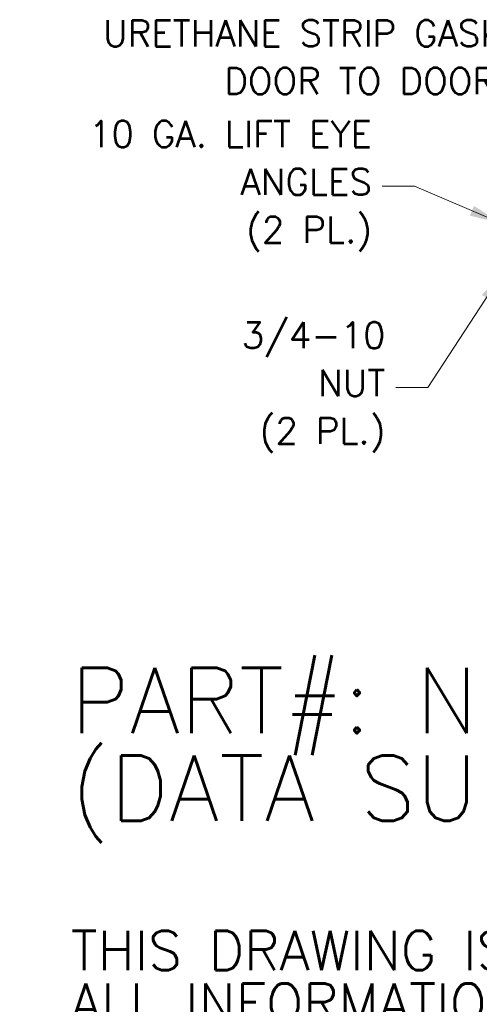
# Model space of a CAD drawing. Header units: inches. Extents: x 15 to 424, y 13 to 263.
# Tile 64 of 125: x 241 to 277, y 13 to 91. Entities that reach past the tile are written whole.
import ezdxf

# ---------------------------------------------------------------- set-up
doc = ezdxf.new("R2010")
doc.units = ezdxf.units.IN
doc.header["$LTSCALE"] = 26
doc.header["$MEASUREMENT"] = 0
doc.layers.add('Symbol (ANSI)', color=7, linetype='Continuous', lineweight=5)
doc.styles.add('Note Text (ANSI)', font='RomanS.shx')
doc.styles.add('ROMANS', font='romans.shx')
doc.dimstyles.new('Default (ANSI)$7', dxfattribs={"dimscale": 26, "dimtxt": 0.08, "dimasz": 0.098425, "dimexe": 0.125, "dimexo": 0.0625, "dimgap": 0.031496, "dimtad": 0, "dimtih": 1, "dimtoh": 1, "dimrnd": 1e-08, "dimzin": 0, "dimdsep": 46, "dimtxsty": 'ROMANS', "dimcen": 0.09, "dimdle": 0.393701, "dimclrd": 256, "dimclre": 256, "dimclrt": 256, "dimadec": 0, "dimazin": 0, "dimtfac": 1.25, "dimtofl": 0, "dimtmove": 0, "dimatfit": 3, "dimfxl": 1, "dimtolj": 1, "dimtzin": 0, "dimlwd": -1, "dimlwe": -1, "dimarcsym": 0})

msp = doc.modelspace()

# ---------------------------------------------------------------- texts
at = {"layer": 'Symbol (ANSI)'}
for s, insert, char_height, width, attachment_point, line_spacing_factor, style in [('{\\fRomanS|b0|i0;\\H2.0800;URETHANE STRIP GASKET SEALS\\PDOOR TO DOOR CONTACT}', (292.1115, 87.9119), 2.08, 52.481789, 6, 1.093904, 'ROMANS'), ('{\\fRomanS|b0|i0;\\H2.0800;10 GA. LIFT EYE\\PANGLES\\P(2 PL.)}', (268.7091, 77.6703), 2.08, 27.000128, 6, 1.093904, 'ROMANS'), ('{\\fRomanS|b0|i0;\\H2.0800;3/4-10\\P\\fromans|b0|i0;\\H2.0800;NUT\\P(2 PL.)}', (269.7831, 61.707), 2.08, 12.935208, 6, 1.093904, 'ROMANS'), ('{\\fRomanS|b0|i0|c0|p2;\\H2x;PART#: N12606010\\P(DATA SUBJECT TO CHANGE WITHOUT NOTICE)\\H1.6157x; \\H0.61894x;\\P \\H1.352x; \\H0.73963x;\\P\\H0.6x;THIS DRAWING IS PROPERTY OF HUBBELL INC. WIEGMANN\\H1.5633x; \\H0.63966x;\\PALL INFORMATION IS PROPRIETARY AND NOT TO BE DUPLICATED\\H1.234x; \\H0.81039x;\\P\\H1.2571x; }', (244.7946, 22.8793), 2.6, 191.968065, 4, 0.802644, 'Note Text (ANSI)')]:
    msp.add_mtext(s, dxfattribs=dict(at, insert=insert, char_height=char_height, width=width, attachment_point=attachment_point, line_spacing_factor=line_spacing_factor, style=style))

# ---------------------------------------------------------------- leaders
at = {"layer": 'Symbol (ANSI)', "annotation_type": 0, "has_hookline": 1, "hookline_direction": 1}
for points, text_width in [([(309.434, 75.9799), (295.4895, 87.9119), (292.9304, 87.9119)], 51.3659), ([(279.0037, 74.717), (272.087, 77.6703), (269.528, 77.6703)], 25.9125), ([(279.1953, 70.9612), (273.161, 61.707), (270.602, 61.707)], 12.2149)]:
    msp.add_leader(points, dimstyle='Default (ANSI)$7', override={"dimtad": 0}, dxfattribs=dict(at, text_width=text_width))

doc.saveas('drawing.dxf')
